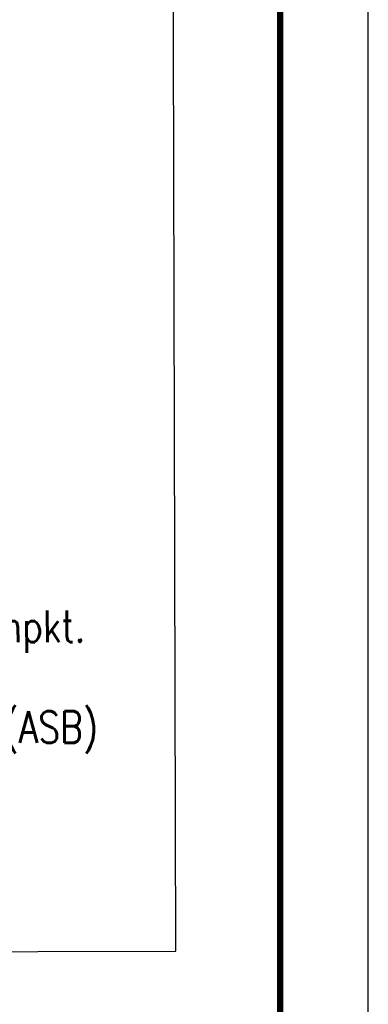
# Model space of a CAD drawing. Extents: x 0 to 1135, y 0 to 420.
# Tile 64 of 81: x 1115 to 1135, y 114 to 170. Entities that reach past the tile are written whole.
import ezdxf

# ---------------------------------------------------------------- set-up
doc = ezdxf.new("R2010")
doc.units = 0
doc.header["$LTSCALE"] = 2
doc.header["$MEASUREMENT"] = 0
doc.linetypes.add('AUSGEZOGEN', pattern=[0])
doc.layers.add('LEGENDE', color=7, linetype='AUSGEZOGEN')
doc.layers.add('RAHMEN', color=250, linetype='AUSGEZOGEN')
doc.styles.add('ROMANS', font='romans.shx', dxfattribs={"width": 0.8})

msp = doc.modelspace()

# ---------------------------------------------------------------- linework, layer by layer
at = {"layer": 'LEGENDE'}
msp.add_lwpolyline([(1030.061, 117.083), (1124.072, 117.324), (1123.635, 287.473), (1029.624, 287.231)], close=True, dxfattribs=at)
at = {"layer": 'RAHMEN'}
msp.add_line((1135, 0), (1135, 420), dxfattribs=at)
at = {"layer": 'RAHMEN', "const_width": 0.35}
msp.add_lwpolyline([(25, 5), (1130, 5), (1130, 415), (25, 415), (25, 5)], dxfattribs=at)

# ---------------------------------------------------------------- texts
at = {"layer": 'LEGENDE', "style": 'ROMANS', "width": 0.8}
for s, p in [('Fb.-Tiefpkt./-Hochpkt.', (1096.162, 134.829)), ('Bauwerksnummer (ASB)', (1096.331, 129.101))]:
    msp.add_text(s, height=1.8, rotation=0.1472, dxfattribs=at).set_placement(p)

doc.saveas('drawing.dxf')
